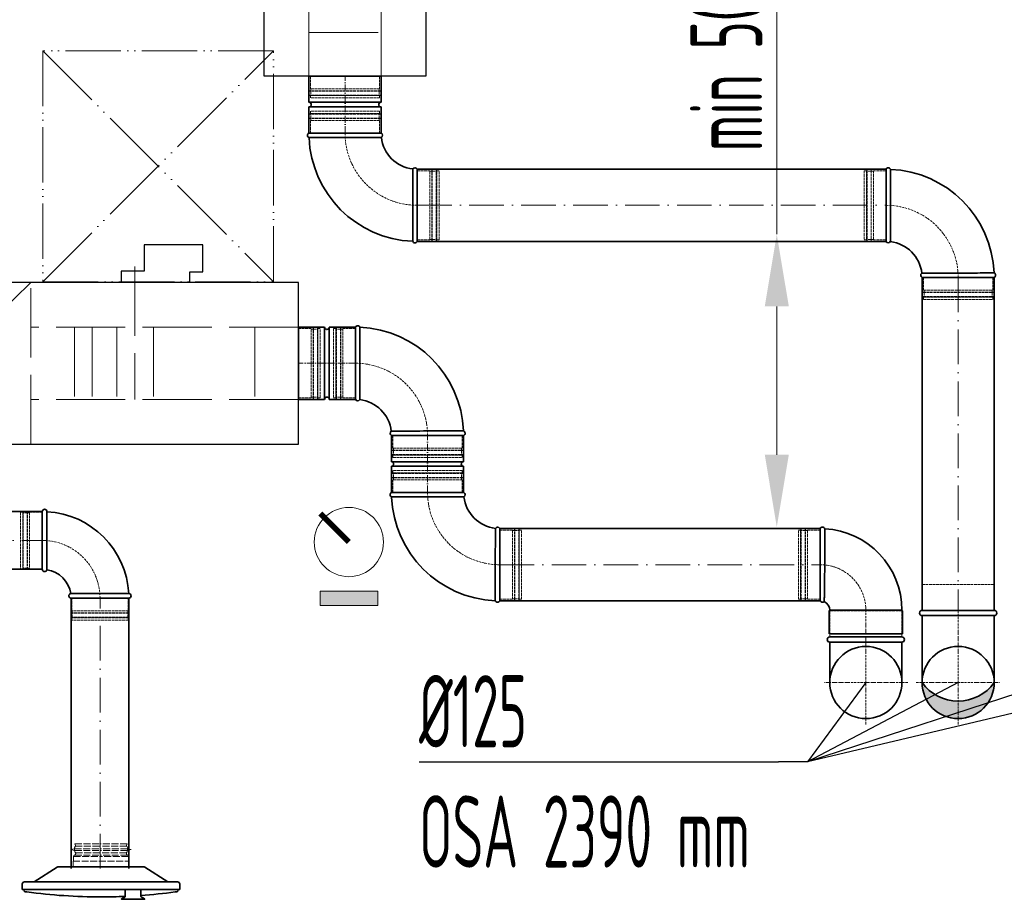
# Model space of a CAD drawing. Header units: millimetres. Extents: x -118717 to 8962, y 22910 to 145283.
# Tile 18 of 193: x -64603 to -62896, y 25410 to 26934. Entities that reach past the tile are written whole.
import ezdxf

# ---------------------------------------------------------------- set-up
doc = ezdxf.new("R2010")
doc.units = ezdxf.units.MM
for name, pattern in [('ACAD_ISO02W100', [15, 12, -3]), ('ACAD_ISO05W100', [33, 24, -3, 0, -3, 0, -3]), ('ACAD_ISO10W100', [18, 12, -3, 0, -3]), ('phl_thick', [0])]:
    doc.linetypes.add(name, pattern=pattern)
for name, color, linetype, lineweight in [('UT_KOTY - DIMENZE', 7, 'Continuous', 5), ('VZT_01 SUP (PŘÍVOD) - OBRYS', 5, 'Continuous', 35), ('VZT_02 SUP (PŘÍVOD) - OSA', 5, 'ACAD_ISO10W100', 5), ('VZT_05 ETA (ODVOD) - OBRYS', 6, 'Continuous', 35), ('VZT_06 ETA (ODVOD) - OSA', 6, 'ACAD_ISO10W100', 5), ('VZT_21 ZAŘÍZENÍ - OBRYS', 1, 'Continuous', 30), ('VZT_22 ZAŘÍZENÍ - DETAIL', 8, 'Continuous', 5), ('VZT_30 DISTRIBUČNÍ PRVKY - OBRYS', 1, 'Continuous', 35), ('VZT_60_KOTY - DIMENZE', 7, 'Continuous', 5), ('VZT_KOTY - DIMENZE', 7, 'Continuous', 5), ('VZT_POPIS - OBECNE', 7, 'Continuous', 5), ('VZT_POŽADAVKY NA STAVBU - PODHLEDY', 4, 'ACAD_ISO05W100', 5)]:
    doc.layers.add(name, color=color, linetype=linetype, lineweight=lineweight)
for name, color, linetype, lineweight, plot in [('VZT_03 SUP (PŘÍVOD) - NETISK', 8, 'ACAD_ISO02W100', 5, False), ('VZT_07 ETA (ODVOD) - NETISK', 8, 'ACAD_ISO02W100', 5, False), ('VZT_34 DISTRIBUČNÍ PRVKY - NETISK', 8, 'ACAD_ISO02W100', 5, False)]:
    doc.layers.add(name, color=color, linetype=linetype, lineweight=lineweight, plot=plot)
doc.styles.add('EVORA_125', font='isocp.shx', dxfattribs={"width": 0.6, "height": 125})
doc.styles.add('ISOCP 2.5', font='isocp.shx', dxfattribs={"width": 0.6, "height": 2.5})

msp = doc.modelspace()

# ---------------------------------------------------------------- hatches: boundary and pattern name
at = {"layer": 'VZT_05 ETA (ODVOD) - OBRYS'}
h = msp.add_hatch(color=256, dxfattribs=at)
h.dxf.hatch_style = 1
h.paths.add_polyline_path([(-63038.7, 25785.2, 0.242708), (-62976.2, 25753), (-62976.2, 25722.7, -0.414214)])
h.paths.add_polyline_path([(-62976.2, 25722.7), (-62976.2, 25753, 0.242708), (-62913.7, 25785.2, -0.414214)])
at = {"layer": 'VZT_POPIS - OBECNE'}
h = msp.add_hatch(color=256, dxfattribs=at)
h.dxf.hatch_style = 1
h.paths.add_polyline_path([(-64082.3, 25918.6), (-63982.3, 25918.6), (-63982.3, 25943.6), (-64082.3, 25943.6)])

# ---------------------------------------------------------------- linework, layer by layer
at = {"layer": 'UT_KOTY - DIMENZE'}
for p, q in [((-63290.6, 26561.9), (-63290.6, 27212.1)), ((-63290.6, 26179.9), (-63290.6, 26436.9))]:
    msp.add_line(p, q, dxfattribs=at)
for points in [[(-63311.4, 26436.9), (-63269.7, 26436.9), (-63290.6, 26561.9)], [(-63311.4, 26179.9), (-63269.7, 26179.9), (-63290.6, 26054.9)]]:
    msp.add_solid(points, dxfattribs=at)
at = {"layer": 'VZT_01 SUP (PŘÍVOD) - OBRYS'}
for p, q in [((-64119.9, 26275.9), (-64119.9, 26400.9)), ((-64074.4, 26400.9), (-64119.9, 26400.9)), ((-64074.4, 26275.9), (-64074.4, 26400.9)), ((-64066.4, 26275.9), (-64066.4, 26400.9)), ((-64020.9, 26400.9), (-64066.4, 26400.9)), ((-64020.9, 26400.9), (-64020.9, 26275.9)), ((-64020.9, 26275.9), (-64020.9, 26400.9)), ((-64074.4, 26275.9), (-64119.9, 26275.9)), ((-64020.9, 26275.9), (-64066.4, 26275.9)), ((-63958.7, 26213.4), (-63833.7, 26213.4)), ((-63958.7, 26167.9), (-63958.7, 26213.4)), ((-63958.4, 26213.4), (-63833.4, 26213.4)), ((-63833.7, 26167.9), (-63833.7, 26213.4)), ((-63958.7, 26167.9), (-63833.7, 26167.9)), ((-63958.7, 26159.9), (-63833.7, 26159.9)), ((-63958.7, 26114.4), (-63958.7, 26159.9)), ((-63833.7, 26114.4), (-63833.7, 26159.9)), ((-63958.7, 26114.4), (-63833.7, 26114.4)), ((-63833.4, 26114.4), (-63958.4, 26114.4)), ((-64563.7, 26081.4), (-64563.7, 25981.4)), ((-64555.7, 26081.4), (-64555.7, 26031.3)), ((-63770.9, 25926.9), (-63770.9, 26051.9)), ((-63215.2, 25926.9), (-63215.2, 26051.9)), ((-64513.7, 25931.4), (-64413.7, 25931.4)), ((-64413.7, 25939.4), (-64463.9, 25939.4)), ((-63199.7, 25909.4), (-63199.7, 25869.4)), ((-63073.7, 25910.4), (-63198.7, 25910.4)), ((-63072.7, 25909.4), (-63072.7, 25869.4)), ((-63072.7, 25869.4), (-63199.7, 25869.4))]:
    msp.add_line(p, q, dxfattribs=at)
for points in [[(-64563.7, 26081.4), (-64959.4, 26081.4)], [(-63215.2, 26051.9), (-63770.9, 26051.9)], [(-64563.7, 25981.4), (-64959.4, 25981.4)], [(-64513.7, 25932.4), (-64513.7, 25463.1)], [(-64413.7, 25932.4), (-64413.7, 25463.1)], [(-63215.2, 25926.9), (-63770.9, 25926.9)], [(-63073.7, 25864.2), (-63198.7, 25864.2)], [(-63073.7, 25855.2), (-63198.7, 25855.2)], [(-63198.7, 25855.2), (-63198.7, 25785.2)], [(-63073.7, 25855.2), (-63073.7, 25785.2)]]:
    msp.add_lwpolyline(points, dxfattribs=at)
for centre, radius, start, end in [((-64070.4, 26400.9), 4, 180, 0), ((-64017, 26399.3), 4.17, 21.1072, 156.5322), ((-64020.9, 26213.4), 187.5, 2.3607, 87.6393), ((-64070.4, 26275.9), 4, 0, 180), ((-64017, 26277.6), 4.17, 203.4678, 329.7019), ((-64020.9, 26213.4), 62.5, 6.8302, 83.1698), ((-63956.7, 26217.2), 4.17, 120.2981, 246.5322), ((-63835, 26217.2), 4.17, 293.4678, 68.8928), ((-63958.7, 26163.9), 4, 270, 90), ((-63833.7, 26163.9), 4, 90, 270), ((-63956.7, 26110.6), 4.17, 113.4678, 248.8928), ((-63835, 26110.6), 4.17, 300.2981, 66.5322), ((-63770.9, 26114.4), 187.5, 182.3607, 267.6393), ((-63770.9, 26114.4), 62.5, 186.8302, 263.1698), ((-64559.7, 26081.4), 4, 0, 180), ((-64563.7, 25931.4), 150, 3.0572, 86.9428), ((-63774.7, 26050.3), 4.17, 23.4678, 149.7019), ((-63211.4, 26050.3), 4.17, 20.3309, 156.5322), ((-63215.2, 25910.4), 141.5, 0, 86.8631), ((-64559.7, 25981.4), 4, 180, 350.8522), ((-64563.7, 25931.4), 50, 9.1478, 80.8522), ((-64513.7, 25935.4), 4, 99.1478, 270), ((-64413.7, 25935.4), 4, 270, 90), ((-63774.7, 25928.6), 4.17, 201.1072, 336.5322), ((-63211.4, 25928.6), 4.17, 203.4678, 312.7229), ((-63215.2, 25910.4), 16.5, 0, 66.1907), ((-63198.7, 25909.4), 1, 90, 180), ((-63073.7, 25909.4), 1, 0, 90), ((-63198.7, 25859.7), 4.5, 90, 270), ((-63073.7, 25859.7), 4.5, 270, 90), ((-63136.2, 25785.2), 62.5, 0, 180), ((-63136.2, 25785.2), 62.5, 180, 0)]:
    msp.add_arc(centre, radius, start, end, dxfattribs=at)
for points, knots in [([(-64013.4, 26275.5), (-64013.4, 26275.5), (-64013.4, 26275.5), (-64013.4, 26275.8), (-64013.4, 26276.2), (-64013.4, 26277.2), (-64013.4, 26278), (-64013.4, 26281.2), (-64013.4, 26284.3), (-64013.3, 26293.2), (-64013.3, 26299.4), (-64013.3, 26313.5), (-64013.2, 26321.3), (-64013.2, 26337.5), (-64013.2, 26345.8), (-64013.2, 26361.6), (-64013.2, 26369.1), (-64013.2, 26382.3), (-64013.1, 26387.9), (-64013.1, 26394.8), (-64013.1, 26397), (-64013.1, 26400), (-64013.1, 26400.8), (-64013.1, 26400.8)], [197.067977, 197.067977, 197.067977, 197.067977, 201.792196, 201.792196, 209.190204, 209.190204, 218.040239, 218.040239, 237.760854, 237.760854, 262.206108, 262.206108, 286.831239, 286.831239, 311.323072, 311.323072, 335.946087, 335.946087, 360.704397, 360.704397, 377.088273, 377.088273, 394.105327, 394.105327, 394.105327, 394.105327]), ([(-63958.8, 26220.9), (-63958.8, 26220.9), (-63957.2, 26220.9), (-63951.1, 26220.9), (-63946.6, 26220.9), (-63935.2, 26221), (-63928.4, 26221), (-63913.4, 26221), (-63905.3, 26221.1), (-63889, 26221.1), (-63880.9, 26221.1), (-63865.7, 26221.1), (-63858.7, 26221.1), (-63846.9, 26221.1), (-63842.2, 26221.1), (-63835.6, 26221.1), (-63833.8, 26221.1), (-63833.5, 26221.1), (-63833.5, 26221.1), (-63833.5, 26221.1)], [0, 0, 0, 0, 24.235852, 24.235852, 48.531845, 48.531845, 73.024415, 73.024415, 97.570898, 97.570898, 122.078339, 122.078339, 146.53579, 146.53579, 170.957495, 170.957495, 195.359468, 195.359468, 197.168246, 197.168246, 197.168246, 197.168246]), ([(-63832.9, 26107), (-63832.9, 26107), (-63834.5, 26107), (-63840.6, 26106.9), (-63845.1, 26106.9), (-63856.5, 26106.9), (-63863.3, 26106.8), (-63878.3, 26106.8), (-63886.4, 26106.8), (-63902.7, 26106.7), (-63910.9, 26106.7), (-63926.1, 26106.7), (-63933, 26106.7), (-63944.8, 26106.7), (-63949.5, 26106.7), (-63956.1, 26106.7), (-63957.9, 26106.7), (-63958.2, 26106.7), (-63958.2, 26106.7), (-63958.2, 26106.7)], [0, 0, 0, 0, 24.235852, 24.235852, 48.531845, 48.531845, 73.024415, 73.024415, 97.570898, 97.570898, 122.078339, 122.078339, 146.53579, 146.53579, 170.957495, 170.957495, 195.359468, 195.359468, 197.168246, 197.168246, 197.168246, 197.168246]), ([(-63778.3, 26052.4), (-63778.3, 26052.4), (-63778.3, 26052.3), (-63778.3, 26052), (-63778.3, 26051.7), (-63778.3, 26050.6), (-63778.3, 26049.8), (-63778.3, 26046.7), (-63778.4, 26043.5), (-63778.4, 26034.6), (-63778.4, 26028.4), (-63778.5, 26014.3), (-63778.5, 26006.5), (-63778.5, 25990.3), (-63778.5, 25982.1), (-63778.6, 25966.2), (-63778.6, 25958.7), (-63778.6, 25945.5), (-63778.6, 25940), (-63778.6, 25933), (-63778.6, 25930.8), (-63778.6, 25927.8), (-63778.6, 25927.1), (-63778.6, 25927.1)], [197.067977, 197.067977, 197.067977, 197.067977, 201.792196, 201.792196, 209.190204, 209.190204, 218.040239, 218.040239, 237.760854, 237.760854, 262.206108, 262.206108, 286.831239, 286.831239, 311.323072, 311.323072, 335.946087, 335.946087, 360.704397, 360.704397, 377.088273, 377.088273, 394.105327, 394.105327, 394.105327, 394.105327]), ([(-63208.5, 25925.5), (-63208.5, 25925.5), (-63208.5, 25925.9), (-63208.3, 25928), (-63208.2, 25930.2), (-63208, 25936.4), (-63207.9, 25940.4), (-63207.7, 25951.2), (-63207.7, 25958.4), (-63207.6, 25974.1), (-63207.5, 25982.4), (-63207.5, 25999), (-63207.5, 26007.1), (-63207.5, 26022.1), (-63207.5, 26028.8), (-63207.5, 26040.1), (-63207.5, 26044.5), (-63207.4, 26050.3), (-63207.4, 26051.7), (-63207.4, 26051.7)], [197.702813, 197.702813, 197.702813, 197.702813, 209.733369, 209.733369, 228.63381, 228.63381, 247.962689, 247.962689, 273.396832, 273.396832, 298.447199, 298.447199, 323.101867, 323.101867, 347.591906, 347.591906, 372.010558, 372.010558, 395.3015, 395.3015, 395.3015, 395.3015]), ([(-64555.7, 26031.3), (-64555.7, 26024.9), (-64555.7, 26018.6), (-64555.7, 26006.5), (-64555.7, 26000.9), (-64555.7, 25991.5), (-64555.7, 25987.6), (-64555.8, 25982.4), (-64555.8, 25980.9), (-64555.8, 25980.8), (-64555.8, 25980.8), (-64555.8, 25980.8)], [78.71119, 78.71119, 78.71119, 78.71119, 97.804615, 97.804615, 117.523893, 117.523893, 137.264303, 137.264303, 156.831737, 156.831737, 157.874915, 157.874915, 157.874915, 157.874915]), ([(-64514.3, 25939.4), (-64514.3, 25939.4), (-64513.2, 25939.4), (-64508.7, 25939.4), (-64505.3, 25939.4), (-64496.4, 25939.4), (-64491, 25939.4), (-64479.1, 25939.4), (-64472.6, 25939.4), (-64465.3, 25939.4), (-64464.6, 25939.4), (-64463.9, 25939.4)], [157.874915, 157.874915, 157.874915, 157.874915, 176.103874, 176.103874, 195.460379, 195.460379, 215.101284, 215.101284, 234.82164, 234.82164, 237.034743, 237.034743, 237.034743, 237.034743])]:
    msp.add_open_spline(points, degree=3, knots=knots, dxfattribs=at)
at = {"layer": 'VZT_02 SUP (PŘÍVOD) - OSA'}
for points in [[(-64020.9, 26338.4), (-64119.9, 26338.4)], [(-63896.2, 26114.4), (-63896.2, 26213.4)]]:
    msp.add_lwpolyline(points, dxfattribs=at)
at = {"layer": 'VZT_02 SUP (PŘÍVOD) - OSA', "ltscale": 0.3}
for points in [[(-63895.9, 26213.4), (-63895.9, 26213.4, 0.414214), (-64020.9, 26338.4), (-64020.9, 26338.4)], [(-63895.9, 26114.4), (-63895.9, 26114.4, 0.414214), (-63770.9, 25989.4), (-63770.9, 25989.4)], [(-64463.7, 25931.4), (-64463.7, 25931.4, 0.414214), (-64563.7, 26031.4), (-64563.7, 26031.4)], [(-63136.2, 25869.4), (-63136.2, 25910.4, 0.414214), (-63215.2, 25989.4), (-63215.2, 25989.4)]]:
    msp.add_lwpolyline(points, format="xyb", dxfattribs=at)
at = {"layer": 'VZT_02 SUP (PŘÍVOD) - OSA', "ltscale": 5}
for points in [[(-64959.4, 26031.4), (-64563.7, 26031.4)], [(-63770.9, 25989.4), (-63215.2, 25989.4)], [(-64463.7, 25463.1), (-64463.7, 25932.4)]]:
    msp.add_lwpolyline(points, dxfattribs=at)
at = {"layer": 'VZT_02 SUP (PŘÍVOD) - OSA', "ltscale": 0.3}
for points in [[(-63136.2, 25785.2), (-63136.2, 25864.2)], [(-63136.2, 25785.2), (-63208.7, 25785.2)], [(-63136.2, 25712.7), (-63136.2, 25785.2)], [(-63063.7, 25785.2), (-63136.2, 25785.2)]]:
    msp.add_lwpolyline(points, dxfattribs=at)
at = {"layer": 'VZT_03 SUP (PŘÍVOD) - NETISK', "ltscale": 0.4}
for p, q in [((-64058.9, 26398.4), (-64058.9, 26278.4)), ((-64054.9, 26398.4), (-64058.9, 26398.4)), ((-64054.9, 26398.4), (-64054.9, 26278.4)), ((-64054.4, 26397.4), (-64054.9, 26397.4)), ((-64054.4, 26399.4), (-64054.4, 26277.4)), ((-64053.9, 26399.4), (-64054.4, 26399.4)), ((-64053.9, 26399.4), (-64053.9, 26277.4)), ((-64046.9, 26397.4), (-64053.9, 26397.4)), ((-64046.9, 26399.4), (-64046.9, 26277.4)), ((-64046.4, 26399.4), (-64046.9, 26399.4)), ((-64046.4, 26399.4), (-64046.4, 26277.4)), ((-64042.9, 26397.4), (-64046.4, 26397.4)), ((-64042.9, 26398.4), (-64042.9, 26278.4)), ((-64020.9, 26398.4), (-64042.9, 26398.4)), ((-64054.9, 26278.4), (-64058.9, 26278.4)), ((-64054.4, 26279.4), (-64054.9, 26279.4)), ((-64053.9, 26277.4), (-64054.4, 26277.4)), ((-64046.9, 26279.4), (-64053.9, 26279.4)), ((-64046.4, 26277.4), (-64046.9, 26277.4)), ((-64042.9, 26279.4), (-64046.4, 26279.4)), ((-64020.9, 26278.4), (-64042.9, 26278.4)), ((-63955.9, 26213.4), (-63955.9, 26191.4)), ((-63835.9, 26213.4), (-63835.9, 26191.4)), ((-63956.9, 26187.9), (-63834.9, 26187.9)), ((-63956.9, 26187.9), (-63956.9, 26187.4)), ((-63956.9, 26187.4), (-63834.9, 26187.4)), ((-63955.9, 26191.4), (-63835.9, 26191.4)), ((-63954.9, 26191.4), (-63954.9, 26187.9)), ((-63954.9, 26187.4), (-63954.9, 26180.4)), ((-63836.9, 26191.4), (-63836.9, 26187.9)), ((-63836.9, 26187.4), (-63836.9, 26180.4)), ((-63834.9, 26187.9), (-63834.9, 26187.4)), ((-63956.9, 26180.4), (-63834.9, 26180.4)), ((-63956.9, 26180.4), (-63956.9, 26179.9)), ((-63956.9, 26179.9), (-63834.9, 26179.9)), ((-63955.9, 26179.4), (-63835.9, 26179.4)), ((-63955.9, 26179.4), (-63955.9, 26175.4)), ((-63955.9, 26175.4), (-63835.9, 26175.4)), ((-63954.9, 26179.9), (-63954.9, 26179.4)), ((-63836.9, 26179.9), (-63836.9, 26179.4)), ((-63835.9, 26179.4), (-63835.9, 26175.4)), ((-63834.9, 26180.4), (-63834.9, 26179.9)), ((-63834.9, 26147.9), (-63956.9, 26147.9)), ((-63956.9, 26147.4), (-63956.9, 26147.9)), ((-63835.9, 26152.4), (-63955.9, 26152.4)), ((-63955.9, 26148.4), (-63955.9, 26152.4)), ((-63835.9, 26148.4), (-63955.9, 26148.4)), ((-63954.9, 26147.9), (-63954.9, 26148.4)), ((-63836.9, 26147.9), (-63836.9, 26148.4)), ((-63835.9, 26148.4), (-63835.9, 26152.4)), ((-63834.9, 26147.4), (-63834.9, 26147.9)), ((-63834.9, 26147.4), (-63956.9, 26147.4)), ((-63834.9, 26140.4), (-63956.9, 26140.4)), ((-63956.9, 26139.9), (-63956.9, 26140.4)), ((-63834.9, 26139.9), (-63956.9, 26139.9)), ((-63835.9, 26136.4), (-63955.9, 26136.4)), ((-63955.9, 26114.4), (-63955.9, 26136.4)), ((-63954.9, 26140.4), (-63954.9, 26147.4)), ((-63954.9, 26136.4), (-63954.9, 26139.9)), ((-63836.9, 26140.4), (-63836.9, 26147.4)), ((-63836.9, 26136.4), (-63836.9, 26139.9)), ((-63835.9, 26114.4), (-63835.9, 26136.4)), ((-63834.9, 26139.9), (-63834.9, 26140.4)), ((-64601.7, 26080.4), (-64601.7, 25982.4)), ((-64597.7, 26080.4), (-64601.7, 26080.4)), ((-64597.7, 26080.4), (-64597.7, 25982.4)), ((-64597.2, 26079.4), (-64597.7, 26079.4)), ((-64597.2, 26081.4), (-64597.2, 25981.4)), ((-64596.7, 26081.4), (-64597.2, 26081.4)), ((-64596.7, 26081.4), (-64596.7, 25981.4)), ((-64589.7, 26079.4), (-64596.7, 26079.4)), ((-64589.7, 26081.4), (-64589.7, 25981.4)), ((-64589.2, 26081.4), (-64589.7, 26081.4)), ((-64589.2, 26081.4), (-64589.2, 25981.4)), ((-64585.7, 26079.4), (-64589.2, 26079.4)), ((-64585.7, 26080.4), (-64585.7, 25982.4)), ((-64563.7, 26080.4), (-64585.7, 26080.4)), ((-63770.9, 26049.4), (-63748.9, 26049.4)), ((-63748.9, 25929.4), (-63748.9, 26049.4)), ((-63748.9, 26048.4), (-63745.4, 26048.4)), ((-63745.4, 25928.4), (-63745.4, 26050.4)), ((-63745.4, 26050.4), (-63744.9, 26050.4)), ((-63744.9, 25928.4), (-63744.9, 26050.4)), ((-63744.9, 26048.4), (-63737.9, 26048.4)), ((-63737.9, 25928.4), (-63737.9, 26050.4)), ((-63737.9, 26050.4), (-63737.4, 26050.4)), ((-63737.4, 25928.4), (-63737.4, 26050.4)), ((-63737.4, 26048.4), (-63736.9, 26048.4)), ((-63736.9, 25929.4), (-63736.9, 26049.4)), ((-63736.9, 26049.4), (-63732.9, 26049.4)), ((-63732.9, 25929.4), (-63732.9, 26049.4)), ((-63253.2, 25929.4), (-63253.2, 26049.4)), ((-63249.2, 26049.4), (-63253.2, 26049.4)), ((-63249.2, 25929.4), (-63249.2, 26049.4)), ((-63248.7, 26048.4), (-63249.2, 26048.4)), ((-63248.7, 25928.4), (-63248.7, 26050.4)), ((-63248.2, 26050.4), (-63248.7, 26050.4)), ((-63248.2, 25928.4), (-63248.2, 26050.4)), ((-63241.2, 26048.4), (-63248.2, 26048.4)), ((-63241.2, 25928.4), (-63241.2, 26050.4)), ((-63240.7, 26050.4), (-63241.2, 26050.4)), ((-63240.7, 25928.4), (-63240.7, 26050.4)), ((-63237.2, 26048.4), (-63240.7, 26048.4)), ((-63237.2, 25929.4), (-63237.2, 26049.4)), ((-63215.2, 26049.4), (-63237.2, 26049.4)), ((-64597.7, 25982.4), (-64601.7, 25982.4)), ((-64597.2, 25983.4), (-64597.7, 25983.4)), ((-64596.7, 25981.4), (-64597.2, 25981.4)), ((-64589.7, 25983.4), (-64596.7, 25983.4)), ((-64589.2, 25981.4), (-64589.7, 25981.4)), ((-64585.7, 25983.4), (-64589.2, 25983.4)), ((-64563.7, 25982.4), (-64585.7, 25982.4)), ((-64512.7, 25909.4), (-64512.7, 25931.4)), ((-64414.7, 25909.4), (-64414.7, 25931.4)), ((-63770.9, 25929.4), (-63748.9, 25929.4)), ((-63748.9, 25930.4), (-63745.4, 25930.4)), ((-63745.4, 25928.4), (-63744.9, 25928.4)), ((-63744.9, 25930.4), (-63737.9, 25930.4)), ((-63737.9, 25928.4), (-63737.4, 25928.4)), ((-63737.4, 25930.4), (-63736.9, 25930.4)), ((-63736.9, 25929.4), (-63732.9, 25929.4)), ((-63249.2, 25929.4), (-63253.2, 25929.4)), ((-63248.7, 25930.4), (-63249.2, 25930.4)), ((-63248.2, 25928.4), (-63248.7, 25928.4)), ((-63241.2, 25930.4), (-63248.2, 25930.4)), ((-63240.7, 25928.4), (-63241.2, 25928.4)), ((-63237.2, 25930.4), (-63240.7, 25930.4)), ((-63215.2, 25929.4), (-63237.2, 25929.4)), ((-64414.7, 25909.4), (-64512.7, 25909.4)), ((-64511.7, 25905.9), (-64511.7, 25909.4)), ((-64415.7, 25905.9), (-64415.7, 25909.4)), ((-64413.7, 25905.9), (-64513.7, 25905.9)), ((-64513.7, 25905.4), (-64513.7, 25905.9)), ((-64413.7, 25905.4), (-64513.7, 25905.4)), ((-64413.7, 25898.4), (-64513.7, 25898.4)), ((-64513.7, 25897.9), (-64513.7, 25898.4)), ((-64413.7, 25897.9), (-64513.7, 25897.9)), ((-64414.7, 25897.4), (-64512.7, 25897.4)), ((-64512.7, 25893.4), (-64512.7, 25897.4)), ((-64414.7, 25893.4), (-64512.7, 25893.4)), ((-64511.7, 25898.4), (-64511.7, 25905.4)), ((-64511.7, 25897.4), (-64511.7, 25897.9)), ((-64415.7, 25898.4), (-64415.7, 25905.4)), ((-64415.7, 25897.4), (-64415.7, 25897.9)), ((-64414.7, 25893.4), (-64414.7, 25897.4)), ((-64413.7, 25905.4), (-64413.7, 25905.9)), ((-64413.7, 25897.9), (-64413.7, 25898.4))]:
    msp.add_line(p, q, dxfattribs=at)
msp.add_lwpolyline([(-63073.7, 25864.2), (-63073.7, 25909.2), (-63198.7, 25909.2), (-63198.7, 25864.2)], dxfattribs=at)
at = {"layer": 'VZT_05 ETA (ODVOD) - OBRYS'}
for p, q in [((-63976.5, 26836.1), (-64101.5, 26836.1)), ((-64101.5, 26790.6), (-64101.5, 26836.1)), ((-63976.5, 26790.6), (-63976.5, 26836.1)), ((-63976.5, 26790.6), (-64101.5, 26790.6)), ((-63976.5, 26782.6), (-64101.5, 26782.6)), ((-64101.5, 26737.1), (-64101.5, 26782.6)), ((-63976.5, 26737.1), (-63976.5, 26782.6)), ((-63976.5, 26737.1), (-64101.5, 26737.1)), ((-63976.5, 26737.1), (-64101.5, 26737.1)), ((-63914, 26549.6), (-63914, 26674.6)), ((-63101.2, 26674.6), (-63101.2, 26549.6)), ((-63038.7, 26487.1), (-62913.7, 26487.1))]:
    msp.add_line(p, q, dxfattribs=at)
for points in [[(-63101.2, 26674.6), (-63914, 26674.6)], [(-63101.2, 26549.6), (-63914, 26549.6)], [(-63038.7, 25910.2), (-63038.7, 26487.1)], [(-62913.7, 25910.2), (-62913.7, 26487.1)], [(-63038.7, 25910.2), (-62913.7, 25910.2)], [(-63038.7, 25901.2), (-62913.7, 25901.2)], [(-63038.7, 25901.2), (-63038.7, 25785.2)], [(-62913.7, 25901.2), (-62913.7, 25785.2)]]:
    msp.add_lwpolyline(points, dxfattribs=at)
msp.add_circle((-62976.2, 25785.2), 62.5, dxfattribs=at)
for centre, radius, start, end in [((-64101.5, 26786.6), 4, 270, 90), ((-63976.5, 26786.6), 4, 90, 270), ((-64099.9, 26733.3), 4.17, 113.4678, 248.8928), ((-63914, 26737.1), 187.5, 182.3607, 267.6393), ((-63978.2, 26733.3), 4.17, 300.2981, 66.5322), ((-63914, 26737.1), 62.5, 186.8302, 263.1698), ((-63917.8, 26673), 4.17, 23.4678, 149.7019), ((-63097.4, 26673), 4.17, 21.1072, 156.5322), ((-63101.2, 26487.1), 187.5, 2.3607, 87.6393), ((-63917.8, 26551.3), 4.17, 201.1072, 336.5322), ((-63097.4, 26551.3), 4.17, 203.4678, 329.7019), ((-63101.2, 26487.1), 62.5, 6.8302, 83.1698), ((-63037, 26491), 4.17, 120.2981, 246.5322), ((-62915.4, 26491), 4.17, 293.4678, 68.8928), ((-63038.7, 25905.7), 4.5, 90, 270), ((-62913.7, 25905.7), 4.5, 270, 90), ((-62976.2, 25829.7), 76.7, 215.4307, 324.5693)]:
    msp.add_arc(centre, radius, start, end, dxfattribs=at)
for points, knots in [([(-63976.1, 26729.7), (-63976.1, 26729.7), (-63977.6, 26729.7), (-63983.8, 26729.7), (-63988.3, 26729.6), (-63999.7, 26729.6), (-64006.5, 26729.6), (-64021.5, 26729.5), (-64029.5, 26729.5), (-64045.9, 26729.5), (-64054, 26729.5), (-64069.2, 26729.4), (-64076.2, 26729.4), (-64087.9, 26729.4), (-64092.7, 26729.4), (-64099.3, 26729.4), (-64101.1, 26729.4), (-64101.3, 26729.4), (-64101.4, 26729.4), (-64101.4, 26729.4)], [0, 0, 0, 0, 24.235852, 24.235852, 48.531845, 48.531845, 73.024415, 73.024415, 97.570898, 97.570898, 122.078339, 122.078339, 146.53579, 146.53579, 170.957495, 170.957495, 195.359468, 195.359468, 197.168246, 197.168246, 197.168246, 197.168246]), ([(-63921.4, 26675.1), (-63921.4, 26675.1), (-63921.4, 26675), (-63921.4, 26674.7), (-63921.5, 26674.4), (-63921.5, 26673.3), (-63921.5, 26672.6), (-63921.5, 26669.4), (-63921.5, 26666.3), (-63921.6, 26657.3), (-63921.6, 26651.2), (-63921.6, 26637.1), (-63921.6, 26629.2), (-63921.7, 26613), (-63921.7, 26604.8), (-63921.7, 26588.9), (-63921.7, 26581.4), (-63921.7, 26568.3), (-63921.7, 26562.7), (-63921.7, 26555.7), (-63921.7, 26553.6), (-63921.7, 26550.6), (-63921.7, 26549.8), (-63921.7, 26549.8)], [197.067977, 197.067977, 197.067977, 197.067977, 201.792196, 201.792196, 209.190204, 209.190204, 218.040239, 218.040239, 237.760854, 237.760854, 262.206108, 262.206108, 286.831239, 286.831239, 311.323072, 311.323072, 335.946087, 335.946087, 360.704397, 360.704397, 377.088273, 377.088273, 394.105327, 394.105327, 394.105327, 394.105327]), ([(-63093.8, 26549.2), (-63093.8, 26549.2), (-63093.8, 26549.3), (-63093.8, 26549.6), (-63093.7, 26549.9), (-63093.7, 26550.9), (-63093.7, 26551.7), (-63093.7, 26554.9), (-63093.7, 26558), (-63093.6, 26566.9), (-63093.6, 26573.1), (-63093.6, 26587.2), (-63093.6, 26595), (-63093.5, 26611.3), (-63093.5, 26619.5), (-63093.5, 26635.4), (-63093.5, 26642.8), (-63093.5, 26656), (-63093.5, 26661.6), (-63093.5, 26668.6), (-63093.5, 26670.7), (-63093.5, 26673.7), (-63093.5, 26674.5), (-63093.5, 26674.5)], [197.067977, 197.067977, 197.067977, 197.067977, 201.792196, 201.792196, 209.190204, 209.190204, 218.040239, 218.040239, 237.760854, 237.760854, 262.206108, 262.206108, 286.831239, 286.831239, 311.323072, 311.323072, 335.946087, 335.946087, 360.704397, 360.704397, 377.088273, 377.088273, 394.105327, 394.105327, 394.105327, 394.105327]), ([(-63039.1, 26494.6), (-63039.1, 26494.6), (-63037.6, 26494.6), (-63031.4, 26494.6), (-63026.9, 26494.7), (-63015.5, 26494.7), (-63008.7, 26494.7), (-62993.7, 26494.8), (-62985.7, 26494.8), (-62969.3, 26494.8), (-62961.2, 26494.8), (-62946, 26494.8), (-62939.1, 26494.8), (-62927.3, 26494.9), (-62922.5, 26494.9), (-62915.9, 26494.9), (-62914.1, 26494.9), (-62913.9, 26494.9), (-62913.8, 26494.9), (-62913.8, 26494.9)], [0, 0, 0, 0, 24.235852, 24.235852, 48.531845, 48.531845, 73.024415, 73.024415, 97.570898, 97.570898, 122.078339, 122.078339, 146.53579, 146.53579, 170.957495, 170.957495, 195.359468, 195.359468, 197.168246, 197.168246, 197.168246, 197.168246])]:
    msp.add_open_spline(points, degree=3, knots=knots, dxfattribs=at)
at = {"layer": 'VZT_06 ETA (ODVOD) - OSA'}
msp.add_lwpolyline([(-64039, 26737.1), (-64039, 26836.1)], dxfattribs=at)
at = {"layer": 'VZT_06 ETA (ODVOD) - OSA', "ltscale": 0.3}
for points in [[(-64039, 26737.1), (-64039, 26737.1, 0.414214), (-63914, 26612.1), (-63914, 26612.1)], [(-62976.2, 26487.1), (-62976.2, 26487.1, 0.414214), (-63101.2, 26612.1), (-63101.2, 26612.1)]]:
    msp.add_lwpolyline(points, format="xyb", dxfattribs=at)
at = {"layer": 'VZT_06 ETA (ODVOD) - OSA', "ltscale": 5}
for points in [[(-63914, 26612.1), (-63101.2, 26612.1)], [(-62976.2, 26487.1), (-62976.2, 25910.2)]]:
    msp.add_lwpolyline(points, dxfattribs=at)
at = {"layer": 'VZT_06 ETA (ODVOD) - OSA', "ltscale": 0.3}
for points in [[(-62976.2, 25785.2), (-62976.2, 25910.2)], [(-63048.7, 25785.2), (-62976.2, 25785.2)], [(-62976.2, 25712.7), (-62976.2, 25785.2)], [(-62976.2, 25785.2), (-62903.7, 25785.2)]]:
    msp.add_lwpolyline(points, dxfattribs=at)
at = {"layer": 'VZT_07 ETA (ODVOD) - NETISK', "ltscale": 0.4}
for p, q in [((-64099, 26836.1), (-64099, 26814.1)), ((-63979, 26836.1), (-63979, 26814.1)), ((-63979, 26814.1), (-64099, 26814.1)), ((-64098, 26814.1), (-64098, 26810.6)), ((-63980, 26814.1), (-63980, 26810.6)), ((-63978, 26810.6), (-64100, 26810.6)), ((-64100, 26810.6), (-64100, 26810.1)), ((-63978, 26810.1), (-64100, 26810.1)), ((-63978, 26803.1), (-64100, 26803.1)), ((-64100, 26803.1), (-64100, 26802.6)), ((-63978, 26802.6), (-64100, 26802.6)), ((-63979, 26802.1), (-64099, 26802.1)), ((-64099, 26802.1), (-64099, 26798.1)), ((-63979, 26798.1), (-64099, 26798.1)), ((-64098, 26810.1), (-64098, 26803.1)), ((-64098, 26802.6), (-64098, 26802.1)), ((-63980, 26810.1), (-63980, 26803.1)), ((-63980, 26802.6), (-63980, 26802.1)), ((-63979, 26802.1), (-63979, 26798.1)), ((-63978, 26810.6), (-63978, 26810.1)), ((-63978, 26803.1), (-63978, 26802.6)), ((-63978, 26770.6), (-64100, 26770.6)), ((-64100, 26770.1), (-64100, 26770.6)), ((-63978, 26770.1), (-64100, 26770.1)), ((-63978, 26763.1), (-64100, 26763.1)), ((-64100, 26762.6), (-64100, 26763.1)), ((-63978, 26762.6), (-64100, 26762.6)), ((-63979, 26775.1), (-64099, 26775.1)), ((-64099, 26771.1), (-64099, 26775.1)), ((-63979, 26771.1), (-64099, 26771.1)), ((-64098, 26770.6), (-64098, 26771.1)), ((-64098, 26763.1), (-64098, 26770.1)), ((-64098, 26759.1), (-64098, 26762.6)), ((-63980, 26770.6), (-63980, 26771.1)), ((-63980, 26763.1), (-63980, 26770.1)), ((-63980, 26759.1), (-63980, 26762.6)), ((-63979, 26771.1), (-63979, 26775.1)), ((-63978, 26770.1), (-63978, 26770.6)), ((-63978, 26762.6), (-63978, 26763.1)), ((-63979, 26759.1), (-64099, 26759.1)), ((-64099, 26737.1), (-64099, 26759.1)), ((-63979, 26737.1), (-63979, 26759.1)), ((-63914, 26672.1), (-63892, 26672.1)), ((-63892, 26552.1), (-63892, 26672.1)), ((-63892, 26671.1), (-63888.5, 26671.1)), ((-63888.5, 26551.1), (-63888.5, 26673.1)), ((-63888.5, 26673.1), (-63888, 26673.1)), ((-63888, 26551.1), (-63888, 26673.1)), ((-63888, 26671.1), (-63881, 26671.1)), ((-63881, 26551.1), (-63881, 26673.1)), ((-63881, 26673.1), (-63880.5, 26673.1)), ((-63880.5, 26551.1), (-63880.5, 26673.1)), ((-63880.5, 26671.1), (-63880, 26671.1)), ((-63880, 26552.1), (-63880, 26672.1)), ((-63880, 26672.1), (-63876, 26672.1)), ((-63876, 26552.1), (-63876, 26672.1)), ((-63139.2, 26672.1), (-63139.2, 26552.1)), ((-63135.2, 26672.1), (-63139.2, 26672.1)), ((-63135.2, 26672.1), (-63135.2, 26552.1)), ((-63134.7, 26671.1), (-63135.2, 26671.1)), ((-63134.7, 26673.1), (-63134.7, 26551.1)), ((-63134.2, 26673.1), (-63134.7, 26673.1)), ((-63134.2, 26673.1), (-63134.2, 26551.1)), ((-63127.2, 26671.1), (-63134.2, 26671.1)), ((-63127.2, 26673.1), (-63127.2, 26551.1)), ((-63126.7, 26673.1), (-63127.2, 26673.1)), ((-63126.7, 26673.1), (-63126.7, 26551.1)), ((-63123.2, 26671.1), (-63126.7, 26671.1)), ((-63123.2, 26672.1), (-63123.2, 26552.1)), ((-63101.2, 26672.1), (-63123.2, 26672.1)), ((-63914, 26552.1), (-63892, 26552.1)), ((-63892, 26553.1), (-63888.5, 26553.1)), ((-63888.5, 26551.1), (-63888, 26551.1)), ((-63888, 26553.1), (-63881, 26553.1)), ((-63881, 26551.1), (-63880.5, 26551.1)), ((-63880.5, 26553.1), (-63880, 26553.1)), ((-63880, 26552.1), (-63876, 26552.1)), ((-63135.2, 26552.1), (-63139.2, 26552.1)), ((-63134.7, 26553.1), (-63135.2, 26553.1)), ((-63134.2, 26551.1), (-63134.7, 26551.1)), ((-63127.2, 26553.1), (-63134.2, 26553.1)), ((-63126.7, 26551.1), (-63127.2, 26551.1)), ((-63123.2, 26553.1), (-63126.7, 26553.1)), ((-63101.2, 26552.1), (-63123.2, 26552.1)), ((-63036.2, 26487.1), (-63036.2, 26465.1)), ((-62916.2, 26487.1), (-62916.2, 26465.1)), ((-63037.2, 26461.6), (-62915.2, 26461.6)), ((-63037.2, 26461.6), (-63037.2, 26461.1)), ((-63037.2, 26461.1), (-62915.2, 26461.1)), ((-63036.2, 26465.1), (-62916.2, 26465.1)), ((-63035.2, 26465.1), (-63035.2, 26461.6)), ((-63035.2, 26461.1), (-63035.2, 26454.1)), ((-62917.2, 26465.1), (-62917.2, 26461.6)), ((-62917.2, 26461.1), (-62917.2, 26454.1)), ((-62915.2, 26461.6), (-62915.2, 26461.1)), ((-63037.2, 26454.1), (-62915.2, 26454.1)), ((-63037.2, 26454.1), (-63037.2, 26453.6)), ((-63037.2, 26453.6), (-62915.2, 26453.6)), ((-63036.2, 26453.1), (-62916.2, 26453.1)), ((-63036.2, 26453.1), (-63036.2, 26449.1)), ((-63036.2, 26449.1), (-62916.2, 26449.1)), ((-63035.2, 26453.6), (-63035.2, 26453.1)), ((-62917.2, 26453.6), (-62917.2, 26453.1)), ((-62916.2, 26453.1), (-62916.2, 26449.1)), ((-62915.2, 26454.1), (-62915.2, 26453.6)), ((-64119.9, 26398.4), (-64097.9, 26398.4)), ((-64097.9, 26278.4), (-64097.9, 26398.4)), ((-64097.9, 26397.4), (-64094.4, 26397.4)), ((-64094.4, 26277.4), (-64094.4, 26399.4)), ((-64094.4, 26399.4), (-64093.9, 26399.4)), ((-64093.9, 26277.4), (-64093.9, 26399.4)), ((-64093.9, 26397.4), (-64086.9, 26397.4)), ((-64086.9, 26277.4), (-64086.9, 26399.4)), ((-64086.9, 26399.4), (-64086.4, 26399.4)), ((-64086.4, 26277.4), (-64086.4, 26399.4)), ((-64086.4, 26397.4), (-64085.9, 26397.4)), ((-64085.9, 26278.4), (-64085.9, 26398.4)), ((-64085.9, 26398.4), (-64081.9, 26398.4)), ((-64081.9, 26278.4), (-64081.9, 26398.4)), ((-64119.9, 26278.4), (-64097.9, 26278.4)), ((-64097.9, 26279.4), (-64094.4, 26279.4)), ((-64094.4, 26277.4), (-64093.9, 26277.4)), ((-64093.9, 26279.4), (-64086.9, 26279.4)), ((-64086.9, 26277.4), (-64086.4, 26277.4)), ((-64086.4, 26279.4), (-64085.9, 26279.4)), ((-64085.9, 26278.4), (-64081.9, 26278.4))]:
    msp.add_line(p, q, dxfattribs=at)
msp.add_lwpolyline([(-63038.7, 25910.2), (-63038.7, 25955.2), (-62913.7, 25955.2), (-62913.7, 25910.2)], dxfattribs=at)
at = {"layer": 'VZT_21 ZAŘÍZENÍ - OBRYS'}
for points in [[(-63899, 28336.1), (-63899, 26836.1), (-64179, 26836.1), (-64179, 28336.1)], [(-65619.9, 26198.4), (-64119.9, 26198.4), (-64119.9, 26478.4), (-65619.9, 26478.4)]]:
    msp.add_lwpolyline(points, close=True, dxfattribs=at)
msp.add_lwpolyline([(-64308.2, 26478.4), (-64308.2, 26497), (-64285.7, 26497), (-64285.7, 26543.6), (-64387.3, 26543.6), (-64387.3, 26498.2), (-64427.3, 26498.2), (-64427.3, 26478.4)], dxfattribs=at)
at = {"layer": 'VZT_22 ZAŘÍZENÍ - DETAIL', "linetype": 'ACAD_ISO02W100', "lineweight": 5, "ltscale": 10}
for points in [[(-64101.5, 26836.1), (-64101.5, 27299.9)], [(-63976.5, 26836.1), (-63976.5, 27299.9)], [(-64101.5, 26911.6), (-63976.5, 26911.6)], [(-64403.4, 26506), (-64403.4, 26275.9)], [(-64583.6, 26478.4), (-64778.3, 26288.3), (-65595.9, 26478.4)], [(-64583.6, 26198.4), (-64583.6, 26478.4)], [(-64119.9, 26400.9), (-64583.6, 26400.9)], [(-64508.1, 26400.9), (-64508.1, 26275.9)], [(-64477.3, 26400.9), (-64477.3, 26275.9)], [(-64434.3, 26400.9), (-64434.3, 26275.9)], [(-64371, 26400.9), (-64371, 26275.9)], [(-64195.3, 26400.9), (-64195.3, 26275.9)], [(-64119.9, 26275.9), (-64583.6, 26275.9)]]:
    msp.add_lwpolyline(points, dxfattribs=at)
at = {"layer": 'VZT_30 DISTRIBUČNÍ PRVKY - OBRYS'}
for points in [[(-64345.9, 25439.8), (-64386.2, 25465.2, 0.141374), (-64388.3, 25465.8), (-64535.6, 25465.8, 0.141374), (-64537.7, 25465.2), (-64578.1, 25439.8)], [(-64598.5, 25426.8), (-64325.5, 25426.8), (-64325.5, 25435.9, 0.414214), (-64329.3, 25439.8), (-64594.6, 25439.8, 0.414214), (-64598.5, 25435.9), (-64598.5, 25426.8)], [(-64462, 25413.8, -0.0327), (-64590.5, 25422.3), (-64593.5, 25422.8, -0.36397), (-64596, 25425.8), (-64596, 25426.8)], [(-64462, 25413.8, 0.010645), (-64420, 25414.7, 0.010645)], [(-64392.7, 25426.8), (-64392.7, 25414.4, 0.267949), (-64392.5, 25414), (-64386.8, 25410.7, -0.267949), (-64386.5, 25410.3), (-64386.5, 25409.6), (-64426.2, 25409.6), (-64426.2, 25410.3, -0.267949), (-64425.9, 25410.7), (-64420.2, 25414, 0.267949), (-64420, 25414.4), (-64420, 25426.8)], [(-64392.7, 25416.3, 0.015115), (-64333.4, 25422.3), (-64330.4, 25422.8, 0.36397), (-64328, 25425.8), (-64328, 25426.8)]]:
    msp.add_lwpolyline(points, format="xyb", dxfattribs=at)
at = {"layer": 'VZT_34 DISTRIBUČNÍ PRVKY - NETISK'}
for points in [[(-64505.7, 25501.8), (-64507.1, 25505.8), (-64462, 25505.8)], [(-64506.6, 25501.6), (-64462, 25501.6)], [(-64418.2, 25501.8), (-64416.8, 25505.8), (-64462, 25505.8)], [(-64417.3, 25501.6), (-64462, 25501.6)], [(-64509.5, 25483.7), (-64462, 25483.7)], [(-64507.5, 25486.3), (-64462, 25486.3)], [(-64505.9, 25490), (-64462, 25490)], [(-64418.1, 25490), (-64462, 25490)], [(-64416.4, 25486.3), (-64462, 25486.3)], [(-64414.5, 25483.7), (-64462, 25483.7)], [(-64510.5, 25465.8), (-64510.5, 25475.8), (-64413.5, 25475.8), (-64413.5, 25465.8)], [(-64510.5, 25465.8), (-64413.5, 25465.8)]]:
    msp.add_lwpolyline(points, dxfattribs=at)
for points in [[(-64514.1, 25495.7), (-64508.3, 25497.1, -0.060863), (-64507.7, 25497.2), (-64462, 25497.2)], [(-64514.1, 25495.7), (-64508.1, 25494.2, 0.058981), (-64507.5, 25494.2), (-64462, 25494.2)], [(-64509.5, 25475.8), (-64509.5, 25483.7, -0.291473), (-64507.9, 25486.1, -0.291473)], [(-64409.8, 25495.7), (-64415.6, 25497.1, 0.060863), (-64416.2, 25497.2), (-64462, 25497.2)], [(-64409.8, 25495.7), (-64415.8, 25494.2, -0.058981), (-64416.4, 25494.2), (-64462, 25494.2)], [(-64414.5, 25475.8), (-64414.5, 25483.7, 0.291473), (-64416, 25486.1, 0.291473)]]:
    msp.add_lwpolyline(points, format="xyb", dxfattribs=at)
for centre, radius, start, end in [((-64497.6, 25496.4), 10.5, 149.7176, 217.8378), ((-64426.3, 25496.4), 10.5, 322.1622, 30.2824), ((-64509.7, 25489.5), 3.88, 297.4993, 6.6735), ((-64414.2, 25489.5), 3.88, 173.3265, 242.5007)]:
    msp.add_arc(centre, radius, start, end, dxfattribs=at)
at = {"layer": 'VZT_60_KOTY - DIMENZE', "linetype": 'ByBlock', "lineweight": -2}
msp.add_line((-63237.6, 25648), (-63287.6, 25648), dxfattribs=at)
for points in [[(-62976.2, 25785.2), (-63237.6, 25648)], [(-62816.2, 25785.2), (-63237.6, 25648)], [(-62656.2, 25785.2), (-63237.6, 25648)], [(-63136.2, 25785.2), (-63237.6, 25648)], [(-63910.6, 25648), (-63287.6, 25648)], [(-63237.6, 25648), (-63237.6, 25648)]]:
    msp.add_lwpolyline(points, dxfattribs=at)
at = {"layer": 'VZT_KOTY - DIMENZE', "const_width": 10}
msp.add_lwpolyline([(-64032.3, 26028.6), (-64081.8, 26078.1)], dxfattribs=at)
at = {"layer": 'VZT_POPIS - OBECNE'}
msp.add_lwpolyline([(-63982.3, 25918.6), (-63982.3, 25943.6), (-64082.3, 25943.6), (-64082.3, 25918.6)], close=True, dxfattribs=at)
msp.add_circle((-64032.3, 26028.6), 60, dxfattribs=at)
at = {"layer": 'VZT_POŽADAVKY NA STAVBU - PODHLEDY', "ltscale": 5}
for p, q in [((-64563, 26879.8), (-64163, 26479.8)), ((-64563, 26479.8), (-64163, 26879.8))]:
    msp.add_line(p, q, dxfattribs=at)
at = {"layer": 'VZT_POŽADAVKY NA STAVBU - PODHLEDY', "ltscale": 4}
for p, q in [((-64163, 26879.8), (-64563, 26879.8)), ((-64563, 26879.8), (-64563, 26479.8)), ((-64163, 26479.8), (-64163, 26879.8)), ((-64563, 26479.8), (-64163, 26479.8))]:
    msp.add_line(p, q, dxfattribs=at)

# ---------------------------------------------------------------- texts
at = {"layer": 'UT_KOTY - DIMENZE', "insert": (-63378.1, 26949.5), "char_height": 125, "attachment_point": 5, "rotation": 90, "style": 'ISOCP 2.5'}
msp.add_mtext('min 500 mm', dxfattribs=at)
at = {"layer": 'VZT_60_KOTY - DIMENZE', "linetype": 'phl_thick', "insert": (-63910.6, 25798), "char_height": 125, "attachment_point": 1, "style": 'EVORA_125'}
msp.add_mtext('%%C125\\POSA 2390 mm', dxfattribs=at)

doc.saveas('drawing.dxf')
